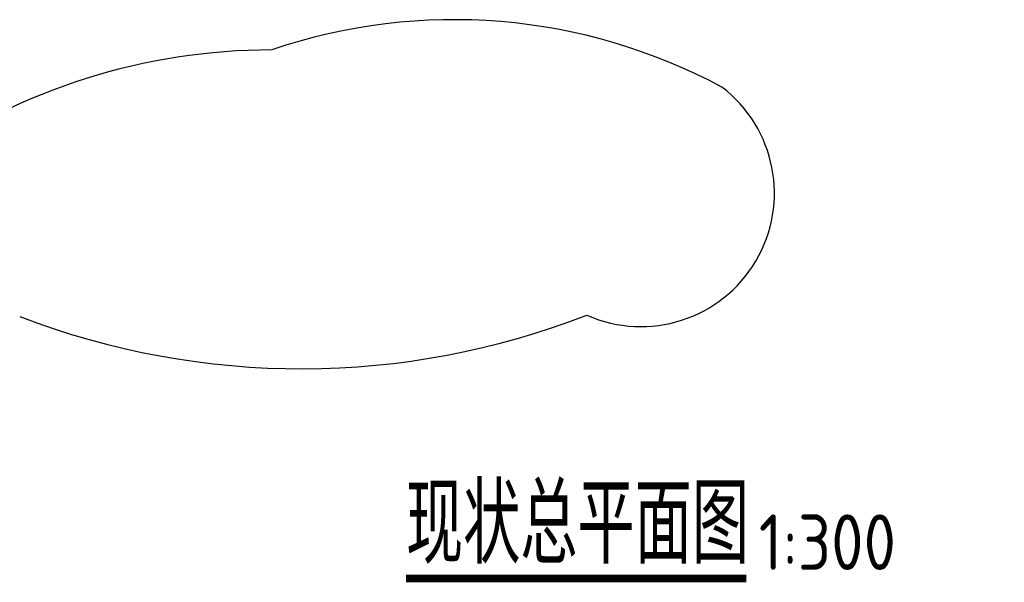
# Model space of a CAD drawing. Extents: x -424536 to -66822, y 139826 to 492209.
# Tile 23 of 69: x -239501 to -212910, y 160495 to 175697. Entities that reach past the tile are written whole.
import ezdxf

# ---------------------------------------------------------------- set-up
doc = ezdxf.new("R2010")
doc.units = 0
doc.header["$LTSCALE"] = 1000
doc.header["$MEASUREMENT"] = 0
doc.layers.add('DIM_SYMB', color=3, linetype='Continuous')
doc.layers.add('PUB_TEXT', color=7, linetype='Continuous')
doc.styles.get("Standard").update_dxf_attribs({"font": 'gbenor.shx', "bigfont": 'gbcbig.shx'})

msp = doc.modelspace()

# ---------------------------------------------------------------- linework, layer by layer
at = {"color": 1}
for centre, radius, start, end in [((-227767.6, 160434.4), 15262.2, 61.7335, 108.81599), ((-232662.1, 158086.9), 16794.1, 90.09582, 124.88366), ((-222723, 171008.7), 3604.3, 246.0829, 52.7199), ((-231895.2, 187505.5), 21240.6, 249.01759, 291.28617)]:
    msp.add_arc(centre, radius, start, end, dxfattribs=at)
at = {"layer": 'DIM_SYMB', "const_width": 210}
msp.add_lwpolyline([(-229068.8, 160599.7), (-219876.6, 160599.7)], dxfattribs=at)

# ---------------------------------------------------------------- texts
at = {"layer": 'PUB_TEXT'}
for s, height, p in [('现状总平面图', 2144.68, (-229068.8, 160997.3)), ('1:300', 1500, (-219541.4, 160829.2))]:
    msp.add_text(s, height=height, dxfattribs=at).set_placement(p)

doc.saveas('drawing.dxf')
